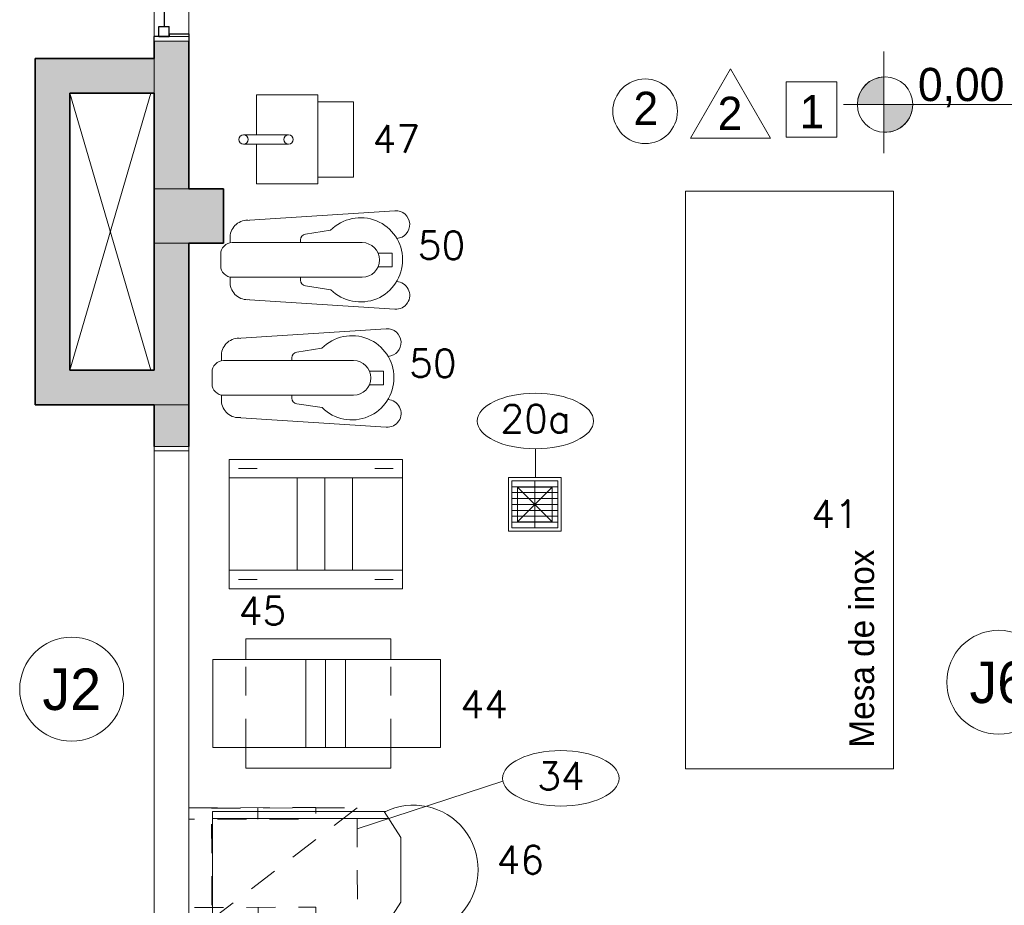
# Model space of a CAD drawing. Header units: metres. Extents: x -33 to 126, y -29 to 31.
# Tile 65 of 75: x -29.09 to -24.83, y -3.68 to 0.15. Entities that reach past the tile are written whole.
import ezdxf

# ---------------------------------------------------------------- set-up
doc = ezdxf.new("R2010")
doc.units = ezdxf.units.M
doc.linetypes.add('IMPORT-HIDDEN2 _9_', pattern=[0.1875, 0.125, -0.06250000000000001])
for name, color, linetype, lineweight in [('A-DETL-GENF', 92, 'Continuous', 18), ('A-DETL-MBND', 5, 'Continuous', 18), ('A-DETL-THIN', 151, 'Continuous', 18), ('A-GLAZ', 151, 'Continuous', 18), ('A-GLAZ-IDEN', 152, 'Continuous', 9), ('A-WALL', 113, 'Continuous', 18), ('A-WALL-PATT', 111, 'Continuous', 35), ('C-FRIO', 7, 'Continuous', 18), ('C-LINHA AUXILIAR', 7, 'Continuous', 18), ('C-NEUTRO', 7, 'Continuous', 18), ('C-NUMERO', 7, 'Continuous', 18), ('C-PONTOS-HIDR', 7, 'Continuous', 18), ('G-ANNO-TEXT', 7, 'Continuous', 18), ('I-FURN', 30, 'Continuous', 18), ('LAYOUT_dwg _2_', 8, 'Continuous', 18)]:
    doc.layers.add(name, color=color, linetype=linetype, lineweight=lineweight)
doc.styles.add('Century Gothic', font='GOTHIC.TTF', dxfattribs={"height": 0.1437111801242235})
doc.styles.add('Century Gothic_1', font='GOTHIC.TTF', dxfattribs={"height": 0.1796389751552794})
doc.styles.add('Century Gothic_2', font='GOTHIC.TTF', dxfattribs={"height": 0.1077833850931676})
doc.styles.add('romans_2', font='romans__.ttf', dxfattribs={"height": 0.12})

# ---------------------------------------------------------------- blocks, each defined once
blk = doc.blocks.new('Casement w Mullions-Number_0002 - _JANELA-2635482-2-PLANTA COM LAYOUT')
at = {"layer": 'A-GLAZ'}
for p, q in [((-1.030949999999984, 0.07500000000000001), (-1.050000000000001, 0.07500000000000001)), ((-1.050000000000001, 0.07500000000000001), (-1.050000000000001, -0.07500000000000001)), ((-1.030949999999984, -0.07500000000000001), (-1.030949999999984, 0.07500000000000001)), ((1.030949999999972, 0.07499999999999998), (-1.030949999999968, 0.07499999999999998)), ((-1.030949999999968, 0.07499999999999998), (-1.030949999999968, -0.07499999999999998)), ((1.030949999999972, 0.07500000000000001), (1.030949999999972, -0.07500000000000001)), ((1.049999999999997, 0.07500000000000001), (1.030949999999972, 0.07500000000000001)), ((1.030949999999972, -0.07499999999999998), (1.030949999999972, 0.07499999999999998)), ((1.049999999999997, -0.07500000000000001), (1.049999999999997, 0.07500000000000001)), ((-1.050000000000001, -0.07500000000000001), (-1.030949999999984, -0.07500000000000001)), ((-1.030949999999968, -0.07499999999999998), (1.030949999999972, -0.07499999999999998)), ((1.030949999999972, -0.07500000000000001), (1.049999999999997, -0.07500000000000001))]:
    blk.add_line(p, q, dxfattribs=at)
blk = doc.blocks.new('Mesa-Retangular - Mesa aço inox 250x90cm 88AL-2379757-2-PLANTA COM LAYOUT')
at = {"layer": 'I-FURN'}
for p, q in [((1.249999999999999, 0.4500000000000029), (-1.25, 0.4500000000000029)), ((-1.25, 0.4500000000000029), (-1.25, -0.4499999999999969)), ((1.249999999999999, -0.4499999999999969), (1.249999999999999, 0.4500000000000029)), ((-1.25, -0.4499999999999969), (1.249999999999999, -0.4499999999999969))]:
    blk.add_line(p, q, dxfattribs=at)
blk = doc.blocks.new('Casement w Mullions-Number_0002 - _JANELA-2557074-2-PLANTA COM LAYOUT')
at = {"layer": 'A-GLAZ', "lineweight": 25}
for p, q in [((-1.018250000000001, 0.07499999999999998), (-1.049999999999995, 0.07499999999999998)), ((-1.018250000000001, 0.07499999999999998), (-1.018250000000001, -0.01055)), ((1.018249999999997, 0.07499999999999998), (1.050000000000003, 0.07499999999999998)), ((1.018249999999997, -0.01055), (1.018249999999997, 0.07499999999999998)), ((-1.030949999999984, -0.01055), (-0.9865000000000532, -0.01055)), ((-1.030949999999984, -0.05499999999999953), (-1.030949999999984, -0.01055)), ((-1.030949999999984, -0.01055), (-1.018250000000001, -0.01055)), ((-1.030949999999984, -0.01055), (-1.030949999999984, -0.07499999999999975)), ((-0.9865000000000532, -0.05499999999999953), (-0.9865000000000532, -0.01055)), ((-0.9865000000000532, -0.03277499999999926), (0.9864999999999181, -0.03277499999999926)), ((0.9864999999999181, -0.05499999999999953), (0.9864999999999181, -0.01055)), ((1.030949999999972, -0.01055), (0.9864999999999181, -0.01055)), ((1.018249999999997, -0.01055), (1.030949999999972, -0.01055)), ((1.030949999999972, -0.05499999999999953), (1.030949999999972, -0.01055)), ((1.030949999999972, -0.01055), (1.030949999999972, -0.07499999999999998)), ((-1.050000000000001, -0.07499999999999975), (-1.030949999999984, -0.07499999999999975)), ((-1.030949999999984, -0.05499999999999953), (-0.9865000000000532, -0.05499999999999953)), ((1.030949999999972, -0.05499999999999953), (0.9864999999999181, -0.05499999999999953)), ((1.049999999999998, -0.07499999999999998), (1.030949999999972, -0.07499999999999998))]:
    blk.add_line(p, q, dxfattribs=at)
at = {"layer": 'A-GLAZ'}
for p, q in [((-1.050000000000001, 0.07500000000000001), (-1.030949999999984, 0.07500000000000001)), ((-1.050000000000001, -0.07500000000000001), (-1.050000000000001, 0.07500000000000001)), ((-1.030949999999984, 0.07500000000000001), (-1.030949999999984, -0.07500000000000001)), ((-1.030949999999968, 0.07499999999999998), (1.030949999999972, 0.07499999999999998)), ((-1.030949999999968, -0.07499999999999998), (-1.030949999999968, 0.07499999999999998)), ((1.030949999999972, 0.07500000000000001), (1.049999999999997, 0.07500000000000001)), ((1.030949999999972, -0.07500000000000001), (1.030949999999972, 0.07500000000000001)), ((1.030949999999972, 0.07499999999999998), (1.030949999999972, -0.07499999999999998)), ((1.049999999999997, 0.07500000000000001), (1.049999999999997, -0.07500000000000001)), ((-1.030949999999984, -0.07500000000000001), (-1.050000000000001, -0.07500000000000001)), ((1.030949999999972, -0.07499999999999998), (-1.030949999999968, -0.07499999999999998)), ((1.049999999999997, -0.07500000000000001), (1.030949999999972, -0.07500000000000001))]:
    blk.add_line(p, q, dxfattribs=at)
blk = doc.blocks.new('LAYOUT_dwg_A$C5A54028A-2545305-2-PLANTA COM LAYOUT')
at = {"layer": 'C-NEUTRO', "linetype": 'IMPORT-HIDDEN2 _9_'}
for p, q in [((0.4720177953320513, 0.169399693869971), (0.4720177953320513, 0.550600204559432)), ((1.099999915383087, 0.1693996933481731), (1.099999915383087, 0.5506002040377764))]:
    blk.add_line(p, q, dxfattribs=at)
at = {"layer": 'C-NEUTRO'}
for p, q in [((0.7313653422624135, 0.1693996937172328), (0.7313653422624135, 0.5506002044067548)), ((0.8171890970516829, 0.1693996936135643), (0.8171890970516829, 0.5506002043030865)), ((0.9030128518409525, 0.1693996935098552), (0.9030128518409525, 0.5506002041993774))]:
    blk.add_line(p, q, dxfattribs=at)
at = {"layer": 'C-NEUTRO', "flags": 128}
for points in [[(0.4720177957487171, 0.550600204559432), (0.4720177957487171, 0.6399999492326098), (1.099999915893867, 0.6399999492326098), (1.099999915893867, 0.5506002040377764)], [(0.3289782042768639, 0.5506002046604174), (1.314559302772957, 0.5506002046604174), (1.314559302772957, 0.1693996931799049), (0.328978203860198, 0.1693996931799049), (0.328978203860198, 0.5506002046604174)], [(1.099999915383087, 0.1693996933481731), (1.099999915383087, 0.0799999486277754), (0.4720177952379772, 0.0799999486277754), (0.4720177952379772, 0.1693996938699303)]]:
    blk.add_lwpolyline(points, dxfattribs=at)
blk = doc.blocks.new('LAYOUT_dwg_BAT-LA40-2545306-2-PLANTA COM LAYOUT')
at = {"layer": 'C-NEUTRO'}
for p, q in [((174.4820090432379, 178.2454069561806), (179.4820090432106, 178.2454069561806)), ((166.9853973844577, 174.2102316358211), (169.4820090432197, 174.2102316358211)), ((169.4820090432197, 116.984311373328), (169.4820090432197, 173.2454069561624)), ((184.4820090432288, 174.2102316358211), (186.9786207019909, 174.2102316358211)), ((184.4820090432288, 116.984311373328), (184.4820090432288, 173.2454069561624)), ((155.6976478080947, 102.7858853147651), (159.7960766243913, 165.7340157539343)), ((198.2663702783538, 102.7858853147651), (194.1679414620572, 165.7340157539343)), ((164.1515469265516, 130.6762776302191), (165.8260105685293, 141.5119002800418)), ((168.2966841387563, 143.6800991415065), (169.4820090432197, 143.6800991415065)), ((184.4820090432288, 143.6800991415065), (185.6673339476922, 143.6800991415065)), ((189.8327382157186, 130.5451274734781), (188.1380075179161, 141.511900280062))]:
    blk.add_line(p, q, dxfattribs=at)
at = {"layer": 'C-NEUTRO', "flags": 128}
blk.add_lwpolyline([(173.982009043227, 110.1104478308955), (173.982009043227, 104.0181075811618), (179.9820090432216, 104.0181075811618), (179.9820090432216, 110.1104478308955)], dxfattribs=at)
at = {"layer": 'C-NEUTRO'}
for centre, radius, start, end in [((174.4820090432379, 173.2454069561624), 5, 90, 180), ((179.4820090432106, 173.2454069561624), 4.999999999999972, 0, 90), ((167.3688115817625, 166.6487872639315), 7.571158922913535, 92.9027809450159, 186.9135381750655), ((186.5952065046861, 166.6487872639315), 7.571158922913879, 353.0864618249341, 87.09721905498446), ((168.3425922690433, 141.1360146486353), 2.544498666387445, 91.03379297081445, 171.5048999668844), ((185.6214258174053, 141.1360146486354), 2.544498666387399, 8.495100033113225, 88.9662070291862), ((176.9261606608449, 117.6904430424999), 18.21600000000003, 134.5302181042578, 44.88458434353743), ((176.9820090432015, 116.984311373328), 7.500000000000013, 180.0000000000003, 359.9999999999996), ((161.6858090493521, 102.4091560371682), 6.000000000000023, 176.4001324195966, 356.0926745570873), ((192.2782090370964, 102.4091560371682), 6.000000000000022, 183.2949136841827, 3.599867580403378)]:
    blk.add_arc(centre, radius, start, end, dxfattribs=at)
blk = doc.blocks.new('LAYOUT_dwg_A$C7CCF6186-2545311-2-PLANTA COM LAYOUT')
at = {"layer": 'C-NEUTRO'}
for p, q in [((0.1724999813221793, 0.281078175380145), (0.1724999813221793, 0.4758839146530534)), ((0.2124999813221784, 0.281078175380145), (0.2124999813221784, 0.4758839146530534))]:
    blk.add_line(p, q, dxfattribs=at)
at = {"layer": 'C-NEUTRO', "flags": 128}
for points in [[(0.1724999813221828, 0.4200000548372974), (-1.867782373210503e-08, 0.4200000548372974), (-1.867782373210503e-08, 0.1544268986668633), (0.3849999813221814, 0.1544268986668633), (0.3849999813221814, 0.4200000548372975), (0.2124999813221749, 0.4200000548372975)], [(0.02934536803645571, 0.1544268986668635), (0.02934536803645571, 5.48372975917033e-08), (0.1924999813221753, 5.48372975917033e-08), (0.3556545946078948, 5.48372975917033e-08), (0.3556545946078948, 0.1544268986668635)]]:
    blk.add_lwpolyline(points, dxfattribs=at)
at = {"layer": 'C-NEUTRO'}
for centre, radius in [((0.1924999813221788, 0.4758839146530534), 0.01999999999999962), ((0.1924999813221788, 0.281078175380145), 0.01999999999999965)]:
    blk.add_circle(centre, radius, dxfattribs=at)
blk = doc.blocks.new('LAYOUT_dwg_A$C774E4A0A-2545334-2-PLANTA COM LAYOUT')
at = {"layer": 'C-FRIO', "linetype": 'IMPORT-HIDDEN2 _9_'}
for p, q in [((0, 0), (0.04826587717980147, 0.01305393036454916)), ((0.1581006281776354, -0.5796468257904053), (0.0002475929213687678, -0.0009021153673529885)), ((0.6553904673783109, -0.5779689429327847), (0.02671466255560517, -0.09733600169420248)), ((0.4958752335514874, -0.1767418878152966), (0.5441411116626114, -0.1636879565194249)), ((0.1278657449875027, -0.2769702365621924), (0.07964880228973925, -0.2902037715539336))]:
    blk.add_line(p, q, dxfattribs=at)
at = {"layer": 'C-FRIO', "linetype": 'IMPORT-HIDDEN2 _9_', "flags": 128}
for points in [[(0.4658175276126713, 0.1259073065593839), (0.609410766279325, -0.4050173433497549), (0.5611448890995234, -0.418071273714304), (0.4175516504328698, 0.1128533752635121), (0.4658175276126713, 0.1259073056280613)], [(0.4895973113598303, 0.02970593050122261), (0.6553904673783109, -0.5779689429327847), (0.1925078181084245, -0.7050108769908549), (0.02671466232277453, -0.09733600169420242), (0.4916796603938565, 0.03027744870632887)], [(0.1458164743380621, -0.5312884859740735), (0.1940334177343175, -0.5180549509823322), (0.04846453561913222, 0.01233141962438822)]]:
    blk.add_lwpolyline(points, dxfattribs=at)
blk = doc.blocks.new('LAYOUT_dwg_Elipse-1-2545353-2-PLANTA COM LAYOUT')
at = {"layer": 'C-NUMERO'}
blk.add_ellipse((-0.1386504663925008, -0.000338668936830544), major_axis=(0.2099999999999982, 0), ratio=0.4761904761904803, dxfattribs=at)
blk = doc.blocks.new('LAYOUT_dwg_A$C076E2BA5-2545355-2-PLANTA COM LAYOUT')
at = {"layer": 'C-NEUTRO'}
for p, q in [((0.04000000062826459, 0.5199999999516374), (0.12000000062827, 0.5199999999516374)), ((0.630000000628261, 0.5199999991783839), (0.7100000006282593, 0.5199999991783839)), ((0, 0.4799999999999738), (0.7500000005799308, 0.4799999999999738)), ((0.2935966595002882, 0.0799999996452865), (0.2935966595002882, 0.4799999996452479)), ((0.4135966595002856, 0.07999999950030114), (0.4135966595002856, 0.4799999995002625)), ((0.533596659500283, 0.07999999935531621), (0.533596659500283, 0.4799999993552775)), ((0.7500000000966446, 0.07999999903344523), (0, 0.07999999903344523)), ((0.120000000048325, 0.03999999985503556), (0.04000000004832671, 0.03999999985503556)), ((0.7100000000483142, 0.03999999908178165), (0.6300000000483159, 0.03999999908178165))]:
    blk.add_line(p, q, dxfattribs=at)
at = {"layer": 'C-NEUTRO', "flags": 128}
blk.add_lwpolyline([(0.7500000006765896, 0.559999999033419), (0.7500000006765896, 0), (0, 0), (0, 0.5599999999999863), (0.7500000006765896, 0.5599999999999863)], dxfattribs=at)
blk = doc.blocks.new('LAYOUT_dwg_A$C04923DCD-2545356-2-PLANTA COM LAYOUT')
at = {"layer": 'C-NEUTRO'}
for p, q in [((0, 0.4738000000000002), (0.7589971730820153, 0.4738000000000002)), ((0.7589971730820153, 0.03000000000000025), (0, 0.03000000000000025))]:
    blk.add_line(p, q, dxfattribs=at)
at = {"layer": 'C-NEUTRO', "flags": 128}
blk.add_lwpolyline([(0.7425011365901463, 0.5038), (0.8153871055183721, 0.3923482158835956), (0.8153871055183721, 0.111451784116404), (0.7425011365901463, 0), (0, 0), (0, 0.5038), (0.7488076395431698, 0.5038)], dxfattribs=at)
at = {"layer": 'C-NEUTRO'}
blk.add_arc((0.8699467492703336, 0.2519000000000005), 0.2800532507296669, 243.179280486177, 116.820719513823, dxfattribs=at)
blk = doc.blocks.new('LAYOUT_dwg_RALOSIF-2545284-2-PLANTA COM LAYOUT')
at = {"layer": 'C-PONTOS-HIDR'}
blk.add_line((0.1070688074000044, -0.1078002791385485), (-0.1079311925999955, 0.1071997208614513), dxfattribs=at)
at = {"layer": 'C-PONTOS-HIDR', "flags": 128}
blk.add_lwpolyline([(-0.1079311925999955, -0.1078002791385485), (0.1070688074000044, -0.1078002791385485), (0.1070688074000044, 0.1071997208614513), (-0.1079311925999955, 0.1071997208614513), (-0.1079311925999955, -0.1078002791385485), (0.1070688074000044, 0.1071997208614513)], dxfattribs=at)
blk = doc.blocks.new('LAYOUT_dwg_A$C28444022-2545285-2-PLANTA COM LAYOUT')
at = {"layer": 'C-LINHA AUXILIAR'}
for p, q in [((0.7304951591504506, 0.0990000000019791), (0.7304951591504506, -0.09999999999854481)), ((0.7564951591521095, 0.0990000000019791), (0.7564951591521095, -0.09999999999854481)), ((0.7814951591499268, 0.0990000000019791), (0.7814951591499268, -0.09999999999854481)), ((0.8074951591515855, 0.0990000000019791), (0.8074951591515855, -0.09999999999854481)), ((0.8324951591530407, 0.0990000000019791), (0.8324951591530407, -0.09999999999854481)), ((0.8584951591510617, 0.0990000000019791), (0.8584951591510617, -0.09999999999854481)), ((0.8834951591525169, 0.0990000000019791), (0.8834951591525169, -0.09999999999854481)), ((0.7054951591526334, 0), (0.9084951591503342, 0))]:
    blk.add_line(p, q, dxfattribs=at)
at = {"layer": 'C-LINHA AUXILIAR', "flags": 128}
blk.add_lwpolyline([(0.7054951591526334, -0.09999999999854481), (0.7054951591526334, 0.0990000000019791), (0.9084951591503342, 0.0990000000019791), (0.9084951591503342, -0.09999999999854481)], close=True, dxfattribs=at)
at = {"layer": 'C-PONTOS-HIDR', "flags": 128}
blk.add_lwpolyline([(0.9232661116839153, 0.1135062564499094), (0.6907242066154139, 0.1135062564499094), (0.6907242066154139, -0.1135062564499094), (0.9232661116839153, -0.1135062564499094)], close=True, dxfattribs=at)
at = {"xscale": 0.6975446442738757, "yscale": 0.6975446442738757, "zscale": 0.6975446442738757, "rotation": 180}
blk.add_blockref('LAYOUT_dwg_RALOSIF-2545284-2-PLANTA COM LAYOUT', (0.8066943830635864, -0.0002094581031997), dxfattribs=at)
blk = doc.blocks.new('LAYOUT_dwg _2_-2545261-2-PLANTA COM LAYOUT')
at = {"layer": 'C-NUMERO'}
for p, q in [((1589.56029574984, 864.1239015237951), (1589.56029574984, 863.9991039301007)), ((1588.78877860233, 862.4785720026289), (1589.419868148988, 862.6855038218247))]:
    blk.add_line(p, q, dxfattribs=at)
for name, p, rotation in [('LAYOUT_dwg_A$C7CCF6186-2545311-2-PLANTA COM LAYOUT', (1588.772927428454, 865.2697553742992), 89.99999999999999), ('LAYOUT_dwg_A$C28444022-2545285-2-PLANTA COM LAYOUT', (1589.557941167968, 863.0758378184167), 89.99999999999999), ('LAYOUT_dwg_A$C774E4A0A-2545334-2-PLANTA COM LAYOUT', (1588.05946653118, 862.0881051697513), 74.87476887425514)]:
    blk.add_blockref(name, p, dxfattribs=dict(rotation=rotation))
at = {"extrusion": (0, 0, -1), "xscale": 0.009999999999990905, "yscale": 0.009999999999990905, "zscale": -0.009999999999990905, "rotation": 270}
for p in [(-1589.980437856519, 866.710621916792), (-1589.942959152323, 866.2000609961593)]:
    blk.add_blockref('LAYOUT_dwg_BAT-LA40-2545306-2-PLANTA COM LAYOUT', p, dxfattribs=at)
at = {"xscale": 1.199999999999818, "yscale": 1.199999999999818, "zscale": 1.199999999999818}
for p in [(1589.726676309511, 864.2443079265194), (1589.836964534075, 862.6980093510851)]:
    blk.add_blockref('LAYOUT_dwg_Elipse-1-2545353-2-PLANTA COM LAYOUT', p, dxfattribs=at)
for name, p in [('LAYOUT_dwg_A$C076E2BA5-2545355-2-PLANTA COM LAYOUT', (1588.235325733, 863.5179291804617)), ('LAYOUT_dwg_A$C5A54028A-2545305-2-PLANTA COM LAYOUT', (1587.834979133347, 862.6610447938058)), ('LAYOUT_dwg_A$C04923DCD-2545356-2-PLANTA COM LAYOUT', (1588.16278571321, 862.0496466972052))]:
    blk.add_blockref(name, p)
at = {"layer": 'C-NUMERO', "char_height": 0.12, "line_spacing_factor": 0.9646891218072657, "style": 'romans_2'}
for s, insert, width, attachment_point in [('47', (1588.854987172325, 865.5242749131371), 0.2727267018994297, 1), ('50', (1589.051193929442, 865.0639332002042), 0.2727267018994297, 1), ('50', (1589.013715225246, 864.5533722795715), 0.2727267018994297, 1), ('20a', (1589.560521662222, 864.3135328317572), 0.4033484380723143, 2), ('41', (1590.753972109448, 863.9015037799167), 0.2727267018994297, 1), ('45', (1588.378809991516, 863.4825457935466), 0.2727267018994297, 2), ('44', (1589.338571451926, 863.0776656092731), 0.2727267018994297, 2), ('34', (1589.670809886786, 862.7672342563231), 0.2727267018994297, 2), ('46', (1589.495259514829, 862.4050332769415), 0.2727267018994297, 2)]:
    blk.add_mtext(s, dxfattribs=dict(at, insert=insert, width=width, attachment_point=attachment_point))
blk = doc.blocks.new('M_Identificador da janela - M_Identificador da janela-3796-2-PLANTA COM LAYOUT')
at = {"layer": 'A-GLAZ-IDEN'}
blk.add_circle((-1.272904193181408e-53, 0), 0.003000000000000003, dxfattribs=at)

msp = doc.modelspace()

# ---------------------------------------------------------------- hatches: boundary and pattern name
at = {"layer": 'A-DETL-GENF'}
for points in [[(-25.3536788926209, -0.2145871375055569), (-25.3536788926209, -0.0947007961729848), (-25.38369861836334, -0.09987859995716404), (-25.41144725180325, -0.112448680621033), (-25.43513656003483, -0.1316009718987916), (-25.45323990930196, -0.1561012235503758), (-25.46459064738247, -0.1843705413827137), (-25.4684572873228, -0.2145871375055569), (-25.45323990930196, -0.2145871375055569)], [(-25.3536788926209, -0.3344734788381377), (-25.32307259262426, -0.3315370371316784), (-25.29977728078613, -0.3242696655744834), (-25.2759949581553, -0.3102386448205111), (-25.25604945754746, -0.291142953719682), (-25.24099687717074, -0.2679936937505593), (-25.23163423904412, -0.242016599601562), (-25.2284572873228, -0.2145871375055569), (-25.3536788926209, -0.2145871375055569), (-25.3536788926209, -0.3324930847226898)]]:
    msp.add_hatch(color=7, dxfattribs=at).paths.add_polyline_path(points, flags=0)
at = {"layer": 'A-WALL-PATT'}
h = msp.add_hatch(color=250, dxfattribs=at)
h.paths.add_polyline_path([(-28.36227396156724, -0.5111076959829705), (-28.36227396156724, 0.06041286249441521), (-28.51227396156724, 0.06041286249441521), (-28.51227396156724, -0.5111076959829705), (-28.43565476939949, -0.5111076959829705)], flags=0)
h.paths.add_polyline_path([(-28.36227396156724, 2.160412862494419), (-28.36227396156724, 2.235412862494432), (-28.51227396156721, 2.235412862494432), (-28.51227396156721, 2.160412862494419), (-28.43565476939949, 2.160412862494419)], flags=0)
h.paths.add_polyline_path([(-28.36227396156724, 4.335412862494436), (-28.36227396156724, 4.695330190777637), (-28.51227396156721, 4.695330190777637), (-28.51227396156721, 4.335412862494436), (-28.43565476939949, 4.335412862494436)], flags=0)
at = {"layer": 'A-WALL-PATT', "lineweight": 18}
for points in [[(-29.0272739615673, -1.364587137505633), (-28.8772739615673, -1.364587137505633), (-28.8772739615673, -0.01458713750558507), (-29.0272739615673, -0.01458713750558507)], [(-28.51227396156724, -0.8145871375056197), (-28.21227396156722, -0.8145871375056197), (-28.21227396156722, -0.579669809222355), (-28.51227396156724, -0.579669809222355)], [(-28.43565476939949, -1.364587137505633), (-28.36227396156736, -1.364587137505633), (-28.36227396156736, -0.8145871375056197), (-28.51227396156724, -0.8145871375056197), (-28.51227396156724, -1.364587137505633)], [(-28.8772739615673, -1.514587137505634), (-28.36227396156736, -1.514587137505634), (-28.36227396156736, -1.364587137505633), (-29.0272739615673, -1.364587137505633), (-29.0272739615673, -1.514587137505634)]]:
    msp.add_hatch(color=7, dxfattribs=at).paths.add_polyline_path(points, flags=0)
at = {"layer": 'A-WALL-PATT'}
for points in [[(-28.80522957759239, -0.1645871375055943), (-28.80522957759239, -0.01458713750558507), (-28.8772739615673, -0.01458713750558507), (-28.8772739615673, -0.1645871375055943)], [(-28.80522957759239, -0.1645871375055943), (-28.51227396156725, -0.1645871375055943), (-28.51227396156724, -0.01458713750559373), (-28.80522957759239, -0.01458713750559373)], [(-28.43565476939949, -0.579669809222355), (-28.36227396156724, -0.579669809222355), (-28.36227396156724, -0.5111076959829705), (-28.51227396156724, -0.5111076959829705), (-28.51227396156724, -0.579669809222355)], [(-28.51227396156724, -1.694587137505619), (-28.36227396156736, -1.694587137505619), (-28.36227396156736, -1.514587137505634), (-28.51227396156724, -1.514587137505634)]]:
    msp.add_hatch(color=250, dxfattribs=at).paths.add_polyline_path(points, flags=0)

# ---------------------------------------------------------------- linework, layer by layer
at = {"layer": 'A-DETL-MBND'}
for p, q in [((-25.35367889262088, 0.01516349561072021), (-25.35367889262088, -0.4248365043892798)), ((-25.52860267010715, -0.2145871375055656), (-24.75367889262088, -0.2145871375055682))]:
    msp.add_line(p, q, dxfattribs=at)
msp.add_circle((-25.34845728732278, -0.2145871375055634), 0.120000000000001, dxfattribs=at)
at = {"layer": 'A-DETL-THIN'}
for p, q in [((-26.01698696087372, -0.06017765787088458), (-26.19019204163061, -0.3601776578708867)), ((-26.01698696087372, -0.06017765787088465), (-25.84378188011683, -0.3601776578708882)), ((-25.77727396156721, -0.1157082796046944), (-25.55727396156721, -0.1157082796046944)), ((-25.77727396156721, -0.3557082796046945), (-25.77727396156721, -0.1157082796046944)), ((-25.55727396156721, -0.1157082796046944), (-25.55727396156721, -0.3557082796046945)), ((-25.35367889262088, -0.2145871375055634), (-25.35367889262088, -0.09470079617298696)), ((-28.87727396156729, -0.1645871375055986), (-28.52727396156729, -1.364587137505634)), ((-28.52727396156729, -0.1645871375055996), (-28.87727396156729, -1.364587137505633)), ((-25.46845728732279, -0.2145871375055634), (-25.35367889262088, -0.2145871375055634)), ((-25.22845728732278, -0.2145871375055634), (-25.35367889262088, -0.2145871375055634)), ((-25.35367889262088, -0.2145871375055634), (-25.35367889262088, -0.3344734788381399)), ((-25.84378188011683, -0.3601776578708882), (-26.19019204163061, -0.3601776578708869)), ((-25.55727396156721, -0.3557082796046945), (-25.77727396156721, -0.3557082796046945))]:
    msp.add_line(p, q, dxfattribs=at)
msp.add_circle((-26.38709507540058, -0.2434940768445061), 0.139999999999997, dxfattribs=at)
for centre, radius, start, end in [((-25.34845728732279, -0.2145871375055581), 0.1199999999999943, 92.49392030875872, 180.0000000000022), ((-25.34845728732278, -0.2145871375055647), 0.1200000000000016, 267.5060796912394, 5.963540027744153e-13)]:
    msp.add_arc(centre, radius, start, end, dxfattribs=at)
at = {"layer": 'A-WALL', "lineweight": 35}
for p, q in [((-28.51227396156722, 0.0604128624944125), (-28.51227396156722, -0.01458713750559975)), ((-28.36227396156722, 0.06041286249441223), (-28.36227396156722, -0.5796698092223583)), ((-28.2122739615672, -0.5796698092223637), (-28.3622739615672, -0.5796698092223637)), ((-28.2122739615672, -0.8145871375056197), (-28.2122739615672, -0.5796698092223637)), ((-28.36227396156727, -0.8145871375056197), (-28.2122739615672, -0.8145871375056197)), ((-28.51227396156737, -1.514587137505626), (-28.51227396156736, -1.694587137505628))]:
    msp.add_line(p, q, dxfattribs=at)
at = {"layer": 'A-WALL', "color": 250, "lineweight": 35}
for p, q in [((-29.02727396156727, -0.01458713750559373), (-29.02727396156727, -1.514587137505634)), ((-28.51227396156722, -0.01458713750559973), (-29.02727396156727, -0.01458713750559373)), ((-28.87727396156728, -1.364587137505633), (-28.87727396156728, -0.1645871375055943)), ((-28.51227396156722, -0.1645871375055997), (-28.87727396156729, -0.1645871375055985)), ((-28.51227396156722, -0.1645871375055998), (-28.51227396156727, -1.364587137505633)), ((-28.36227396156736, -1.694587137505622), (-28.36227396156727, -0.8145871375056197)), ((-28.51227396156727, -1.364587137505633), (-28.87727396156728, -1.364587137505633)), ((-29.02727396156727, -1.514587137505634), (-28.51227396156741, -1.514587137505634))]:
    msp.add_line(p, q, dxfattribs=at)
at = {"layer": 'A-WALL', "color": 7}
for p, q in [((-28.51227396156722, -0.1645871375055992), (-28.51227396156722, -0.01458713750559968)), ((-28.36227396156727, -0.8145871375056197), (-28.51227396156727, -0.8145871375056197))]:
    msp.add_line(p, q, dxfattribs=at)
at = {"layer": 'A-WALL'}
for p, q in [((-28.3622739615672, -0.5796698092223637), (-28.5122739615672, -0.5796698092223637)), ((-28.36227396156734, -1.514587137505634), (-28.51227396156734, -1.514587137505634))]:
    msp.add_line(p, q, dxfattribs=at)

# ---------------------------------------------------------------- block references
at = {"layer": 'A-GLAZ'}
for name, p, rotation in [('Casement w Mullions-Number_0002 - _JANELA-2557074-2-PLANTA COM LAYOUT', (-28.43727396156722, 1.11041286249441), 269.9999999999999), ('Casement w Mullions-Number_0002 - _JANELA-2635482-2-PLANTA COM LAYOUT', (-28.43727396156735, -2.744587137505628), 270.0000000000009)]:
    msp.add_blockref(name, p, dxfattribs=dict(at, rotation=rotation))
at = {"layer": 'A-GLAZ-IDEN', "xscale": 74.99999999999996, "yscale": 74.99999999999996, "zscale": 74.99999999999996}
for p in [(-24.85643381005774, -2.714587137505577), (-28.86977396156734, -2.744587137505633)]:
    msp.add_blockref('M_Identificador da janela - M_Identificador da janela-3796-2-PLANTA COM LAYOUT', p, dxfattribs=at)
at = {"layer": 'I-FURN', "rotation": 89.9999999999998}
msp.add_blockref('Mesa-Retangular - Mesa aço inox 250x90cm 88AL-2379757-2-PLANTA COM LAYOUT', (-25.76227396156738, -1.839628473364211), dxfattribs=at)
at = {"layer": 'LAYOUT_dwg _2_', "color": 7}
msp.add_blockref('LAYOUT_dwg _2_-2545261-2-PLANTA COM LAYOUT', (-1616.422675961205, -865.827920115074), dxfattribs=at)

# ---------------------------------------------------------------- texts
at = {"layer": 'A-GLAZ-IDEN', "char_height": 0.1796389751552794, "width": 0.3059999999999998, "attachment_point": 2, "line_spacing_factor": 0.9841166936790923, "style": 'Century Gothic_1'}
for s, insert in [('J6', (-24.85605680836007, -2.624949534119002)), ('J2', (-28.86939695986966, -2.654949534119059))]:
    msp.add_mtext(s, dxfattribs=dict(at, insert=insert))
at = {"layer": 'G-ANNO-TEXT', "lineweight": 9, "char_height": 0.1437111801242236, "attachment_point": 1, "line_spacing_factor": 0.984116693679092, "style": 'Century Gothic'}
for s, insert, width in [('0,00', (-25.20610936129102, -0.05573232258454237), 0.4554), ('2', (-26.43753255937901, -0.1591700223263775), 0.1314), ('2', (-26.07336181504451, -0.1806577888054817), 0.1314), ('1', (-25.71839039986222, -0.1734682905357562), 0.1314)]:
    msp.add_mtext(s, dxfattribs=dict(at, insert=insert, width=width))
at = {"layer": 'G-ANNO-TEXT', "lineweight": 9, "insert": (-25.50387331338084, -2.997342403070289), "char_height": 0.1077833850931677, "width": 1.14615, "attachment_point": 1, "rotation": 90, "line_spacing_factor": 0.9841166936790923, "style": 'Century Gothic_2'}
msp.add_mtext('Mesa de inox', dxfattribs=at)

doc.saveas('drawing.dxf')
